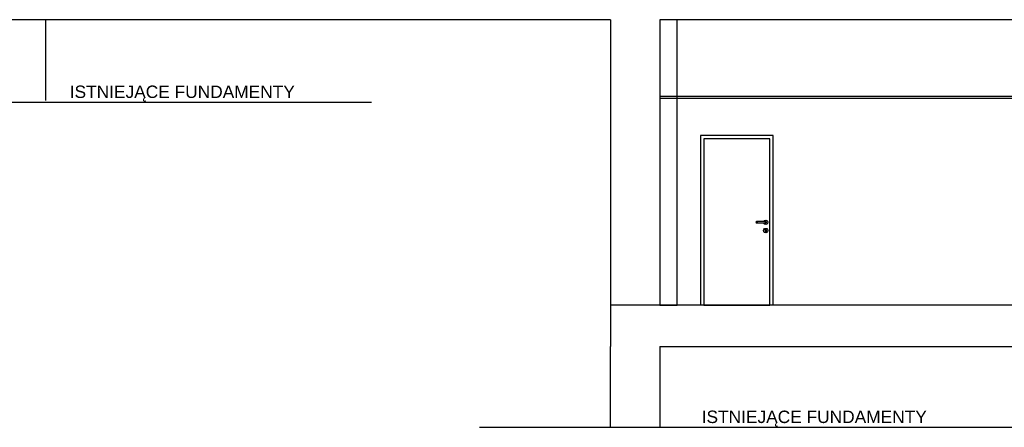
# Model space of a CAD drawing. Header units: millimetres. Extents: x -175445 to -20415, y -559200 to 231527.
# Tile 21 of 256: x -140136 to -128223, y -315450 to -310521. Entities that reach past the tile are written whole.
import ezdxf

# ---------------------------------------------------------------- set-up
doc = ezdxf.new("R2010")
doc.units = ezdxf.units.MM
doc.header["$MEASUREMENT"] = 0
for name, color, linetype in [('Linia', 7, 'Continuous'), ('Polilinia', 7, 'Continuous'), ('Tekst', 7, 'Continuous')]:
    doc.layers.add(name, color=color, linetype=linetype)
doc.styles.add('Times new roman', font='txt')

msp = doc.modelspace()

# ---------------------------------------------------------------- linework, layer by layer
at = {"layer": 'Linia'}
for p, q in [((-132989.173, -310521.225), (-140412.634, -310521.225)), ((-132989.173, -310521.225), (-132989.173, -313971.225)), ((-132389.173, -310521.225), (-132389.173, -313971.225)), ((-118529.173, -310521.225), (-132389.173, -310521.225)), ((-132179.173, -313971.225), (-132179.173, -310521.225)), ((-141432.455, -311519.135), (-135878.581, -311519.135)), ((-131899.173, -311921.225), (-131899.173, -313971.225)), ((-131019.173, -311921.225), (-131899.173, -311921.225)), ((-131859.173, -311961.225), (-131859.173, -313971.225)), ((-131059.173, -311961.225), (-131859.173, -311961.225)), ((-131059.173, -313971.225), (-131059.173, -311961.225)), ((-131019.173, -313971.225), (-131019.173, -311921.225)), ((-131133.493, -312961.225), (-131132.555, -312957.725)), ((-131132.555, -312957.725), (-131122.673, -312947.843)), ((-131122.673, -312947.843), (-131109.173, -312944.225)), ((-131109.173, -312944.225), (-131095.673, -312947.843)), ((-131095.673, -312947.843), (-131085.79, -312957.725)), ((-131085.79, -312957.725), (-131082.173, -312971.225)), ((-131226.244, -312964.154), (-131229.173, -312971.225)), ((-131229.173, -312971.225), (-131226.244, -312978.297)), ((-131224.692, -312964.154), (-131227.451, -312971.225)), ((-131227.451, -312971.225), (-131224.692, -312978.297)), ((-131219.173, -312961.225), (-131226.244, -312964.154)), ((-131226.244, -312978.297), (-131219.173, -312981.225)), ((-131219.877, -312964.154), (-131221.989, -312971.225)), ((-131221.989, -312971.225), (-131219.877, -312978.297)), ((-131218.031, -312961.225), (-131219.173, -312961.225)), ((-131218.031, -312981.225), (-131219.173, -312981.225)), ((-131214.779, -312961.225), (-131218.031, -312961.225)), ((-131214.779, -312981.225), (-131218.031, -312981.225)), ((-131209.913, -312961.225), (-131214.779, -312961.225)), ((-131209.913, -312981.225), (-131214.779, -312981.225)), ((-131212.672, -312964.154), (-131213.815, -312971.225)), ((-131213.815, -312971.225), (-131212.672, -312978.297)), ((-131204.173, -312961.225), (-131209.913, -312961.225)), ((-131204.173, -312981.225), (-131209.913, -312981.225)), ((-131124.173, -312961.225), (-131204.173, -312961.225)), ((-131124.173, -312981.225), (-131204.173, -312981.225)), ((-131136.173, -313071.225), (-131132.555, -313057.725)), ((-131132.555, -313084.725), (-131136.173, -313071.225)), ((-131132.555, -312984.725), (-131133.493, -312981.225)), ((-131122.673, -312994.608), (-131132.555, -312984.725)), ((-131132.555, -313057.725), (-131122.673, -313047.843)), ((-131118.432, -312961.225), (-131124.173, -312961.225)), ((-131118.432, -312981.225), (-131124.173, -312981.225)), ((-131109.173, -312998.225), (-131122.673, -312994.608)), ((-131122.673, -313047.843), (-131109.173, -313044.225)), ((-131113.566, -312961.225), (-131118.432, -312961.225)), ((-131113.566, -312981.225), (-131118.432, -312981.225)), ((-131116.64, -313061.533), (-131115.893, -313059.586)), ((-131114.173, -313066.825), (-131116.64, -313061.533)), ((-131114.548, -313056.082), (-131115.893, -313059.586)), ((-131115.673, -312964.154), (-131114.531, -312971.225)), ((-131114.531, -312971.225), (-131115.673, -312978.297)), ((-131114.548, -313056.082), (-131109.173, -313053.8)), ((-131114.173, -313066.825), (-131114.173, -313068.339)), ((-131114.173, -313068.339), (-131114.173, -313071.225)), ((-131114.173, -313071.225), (-131114.173, -313074.112)), ((-131114.173, -313074.112), (-131114.173, -313079.886)), ((-131114.173, -313079.886), (-131114.173, -313083.725)), ((-131110.314, -312961.225), (-131113.566, -312961.225)), ((-131110.314, -312981.225), (-131113.566, -312981.225)), ((-131109.173, -312961.225), (-131110.314, -312961.225)), ((-131109.173, -312981.225), (-131110.314, -312981.225)), ((-131109.173, -312961.225), (-131102.102, -312964.154)), ((-131102.102, -312978.297), (-131109.173, -312981.225)), ((-131095.673, -312994.608), (-131109.173, -312998.225)), ((-131109.173, -313044.225), (-131095.673, -313047.843)), ((-131109.173, -313053.8), (-131103.797, -313056.082)), ((-131108.468, -312964.154), (-131106.356, -312971.225)), ((-131106.356, -312971.225), (-131108.468, -312978.297)), ((-131101.705, -313061.533), (-131104.173, -313066.825)), ((-131104.173, -313068.339), (-131104.173, -313066.825)), ((-131104.173, -313068.339), (-131104.173, -313071.225)), ((-131104.173, -313071.225), (-131104.173, -313074.112)), ((-131104.173, -313074.112), (-131104.173, -313079.886)), ((-131104.173, -313079.886), (-131104.173, -313083.725)), ((-131103.797, -313056.082), (-131102.452, -313059.586)), ((-131103.654, -312964.154), (-131100.895, -312971.225)), ((-131100.895, -312971.225), (-131103.654, -312978.297)), ((-131101.705, -313061.533), (-131102.452, -313059.586)), ((-131102.102, -312964.154), (-131099.173, -312971.225)), ((-131099.173, -312971.225), (-131102.102, -312978.297)), ((-131085.79, -312984.725), (-131095.673, -312994.608)), ((-131095.673, -313047.843), (-131085.79, -313057.725)), ((-131082.173, -312971.225), (-131085.79, -312984.725)), ((-131085.79, -313057.725), (-131082.173, -313071.225)), ((-131082.173, -313071.225), (-131085.79, -313084.725)), ((-131122.673, -313094.608), (-131132.555, -313084.725)), ((-131109.173, -313098.225), (-131122.673, -313094.608)), ((-131114.173, -313083.725), (-131112.708, -313087.261)), ((-131112.708, -313087.261), (-131109.173, -313088.725)), ((-131109.173, -313088.725), (-131105.637, -313087.261)), ((-131095.673, -313094.608), (-131109.173, -313098.225)), ((-131105.637, -313087.261), (-131104.173, -313083.725)), ((-131085.79, -313084.725), (-131095.673, -313094.608)), ((-132389.173, -313971.225), (-132989.173, -313971.225)), ((-132389.173, -313971.225), (-132179.173, -313971.225)), ((-131899.173, -313971.225), (-132179.173, -313971.225)), ((-131859.173, -313971.225), (-131899.173, -313971.225)), ((-131859.173, -313971.225), (-131059.173, -313971.225)), ((-131019.173, -313971.225), (-131059.173, -313971.225)), ((-128018.173, -313971.225), (-131019.173, -313971.225)), ((-134572.317, -315449.627), (-57048.771, -315449.627))]:
    msp.add_line(p, q, dxfattribs=at)
at = {"layer": 'Polilinia', "flags": 128}
for points in [[(-139821.833, -310521.225), (-139821.833, -311499.634)], [(-59758.87, -314471.219), (-59758.87, -313971.225), (-132989.173, -313971.225), (-132989.173, -314471.219)], [(-132989.173, -315449.627), (-132989.173, -314471.219)], [(-132389.173, -314471.219), (-132389.173, -315449.627)], [(-132389.173, -314471.219), (-60358.87, -314471.219)]]:
    msp.add_lwpolyline(points, dxfattribs=at)
msp.add_lwpolyline([(-132389.173, -311471.225), (-118529.173, -311471.225), (-118529.173, -311451.225), (-132389.173, -311451.225)], close=True, dxfattribs=at)

# ---------------------------------------------------------------- texts
at = {"layer": 'Tekst', "char_height": 150, "attachment_point": 2, "style": 'Times new roman'}
for insert in [(-138168.395, -311317.706), (-130521.895, -315248.199)]:
    msp.add_mtext('\\A1;{\\fArial|b0|i0|c0|p38;ISTNIEJĄCE FUNDAMENTY}', dxfattribs=dict(at, insert=insert))

doc.saveas('drawing.dxf')
